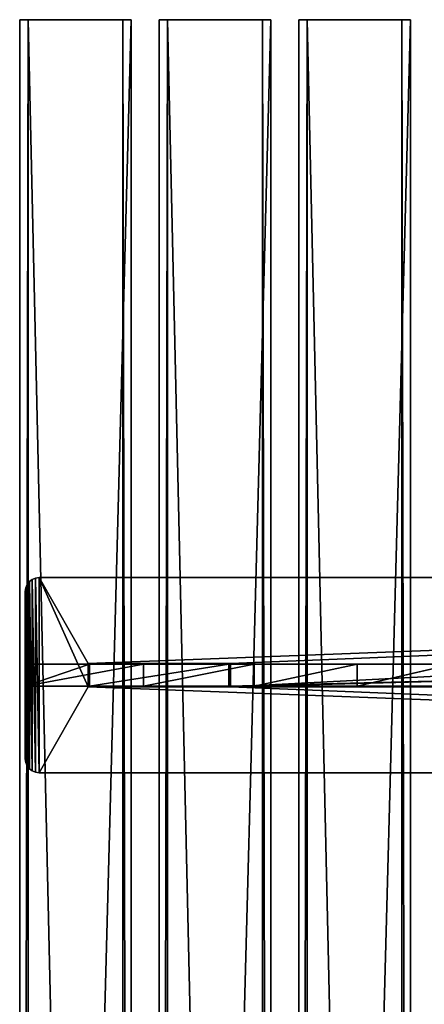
# Model space of a CAD drawing. Extents: x -1687 to 817, y -668 to 832.
# Tile 74 of 182: x -855 to -710, y 479 to 832. Entities that reach past the tile are written whole.
import ezdxf

# ---------------------------------------------------------------- set-up
doc = ezdxf.new("R2010")
doc.units = 0
doc.header["$LTSCALE"] = 25.4
doc.layers.get('0').update_dxf_attribs({"color": 13, "linetype": 'CONTINUOUS'})
doc.layers.add('STEEL', color=54, linetype='CONTINUOUS')
doc.layers.add('WOOD', color=253, linetype='CONTINUOUS')

# ---------------------------------------------------------------- blocks, each defined once
blk = doc.blocks.new('TWA001_00_01_01')
at = {"color": 0}
for p, q in [((-325.38, 715.17), (-375.38, 715.17)), ((-375.38, 715.17), (-375.38, 715.17, 8)), ((-375.38, 715.17), (-375.38, 710.17)), ((-375.38, 715.17), (-375.38, 715.17, 8)), ((-375.38, 715.17), (-375.38, 710.17)), ((-325.38, 715.17), (-375.38, 715.17)), ((-325.38, 710.17), (-325.38, 715.17)), ((-325.38, 715.17), (-325.38, 715.17, 8)), ((-325.38, 715.17), (-325.38, 715.17, 8)), ((-325.38, 710.17), (-325.38, 715.17)), ((-375.38, 710.17), (-695.38, 710.17)), ((-375.38, 710.17), (-695.38, 710.17)), ((-375.38, 710.17), (-375.38, 710.17, 8)), ((-375.38, 710.17), (-375.38, 710.17, 8)), ((-344.76, 671.59), (-302.38, 710.17)), ((-302.38, 710.17), (-344.76, 671.59, 8)), ((-302.38, 710.17), (-344.76, 671.59, 8)), ((-344.76, 671.59), (-302.38, 710.17)), ((-302.38, 710.17), (-325.38, 710.17)), ((-325.38, 710.17), (-325.38, 710.17, 8)), ((-325.38, 710.17), (-325.38, 710.17, 8)), ((-302.38, 710.17), (-325.38, 710.17)), ((-302.38, 710.17), (-302.38, 710.17, 8)), ((-302.38, 710.17), (-302.38, 710.17, 8)), ((-384.41, 632.28), (-344.76, 671.59)), ((-344.76, 671.59), (-384.41, 632.28, 8)), ((-344.76, 671.59), (-384.41, 632.28, 8)), ((-384.41, 632.28), (-344.76, 671.59)), ((-344.76, 671.59), (-344.76, 671.59, 8)), ((-344.76, 671.59), (-344.76, 671.59, 8)), ((-421.33, 592.23), (-384.41, 632.28)), ((-384.41, 632.28), (-421.33, 592.23, 8)), ((-384.41, 632.28), (-421.33, 592.23, 8)), ((-421.33, 592.23), (-384.41, 632.28)), ((-384.41, 632.28), (-384.41, 632.28, 8)), ((-384.41, 632.28), (-384.41, 632.28, 8)), ((-455.51, 551.46), (-421.33, 592.23)), ((-421.33, 592.23), (-455.51, 551.46, 8)), ((-421.33, 592.23), (-455.51, 551.46, 8)), ((-455.51, 551.46), (-421.33, 592.23)), ((-421.33, 592.23), (-421.33, 592.23, 8)), ((-421.33, 592.23), (-421.33, 592.23, 8))]:
    blk.add_line(p, q, dxfattribs=at)
at = {"color": 252}
mesh = blk.add_polyface(dxfattribs=at)
corners = [(-325.38, 715.17), (-375.38, 710.17), (-375.38, 715.17), (-344.76, 671.59), (-325.38, 710.17), (-302.38, 710.17), (-695.38, 715.17), (-745.38, 710.17), (-745.38, 715.17), (-699.63, 591.18), (-695.38, 710.17), (-639.18, 584.47), (-630.85, 582.67), (-623.1, 579.16), (-616.26, 574.08), (-610.66, 567.67), (-609.76, 566.36), (-608.88, 565.04), (-608.01, 563.7), (-603.87, 554.99), (-601.93, 545.54), (-541.64, 424.75), (-564.88, 381.06), (-585.39, 336.63), (-515.66, 467.72), (-486.95, 509.96), (-455.51, 551.46), (-421.33, 592.23), (-384.41, 632.28), (-785.59, 73.38), (-652.38, 5.17), (-788.38, 5.17), (-777.22, 140.42), (-763.27, 206.3), (-743.74, 271.02), (-718.62, 334.57), (-687.93, 396.97), (-651.66, 458.21), (-651.01, 54.72), (-646.91, 103.53), (-609.81, 518.28), (-640.08, 151.61), (-630.51, 198.96), (-618.2, 245.58), (-603.16, 291.47), (-604.99, 526.64), (-602.31, 535.9), (-1065.38, 715.17), (-1115.38, 710.17), (-1115.38, 715.17), (-1107.18, 675.08), (-1089.63, 666.69), (-1068.18, 658.45), (-1065.38, 710.17), (-1042.83, 650.36), (-1013.58, 642.43), (-980.43, 634.65), (-943.38, 627.02), (-902.43, 619.55), (-857.58, 612.23), (-808.83, 605.06), (-756.18, 598.04), (-1137.89, 705.65), (-1138.38, 710.17), (-1136.43, 701.17), (-1133.99, 696.73), (-1130.58, 692.32), (-1120.83, 683.62)]
mesh.append_faces([[corners[k] for k in face] for face in [(0, 1, 2), (3, 4, 5), (6, 7, 8), (29, 30, 31), (47, 48, 49), (48, 62, 63)]], dxfattribs={"vtx0": -1, "color": 252})
mesh.append_faces([[corners[k] for k in face] for face in [(9, 10, 11), (11, 1, 12), (12, 1, 13), (13, 1, 14), (14, 1, 15), (15, 1, 16), (16, 1, 17), (17, 1, 18), (18, 1, 19), (19, 1, 20), (21, 1, 24), (24, 1, 25), (25, 1, 26), (26, 1, 27), (27, 1, 28), (28, 1, 3), (30, 37, 38), (38, 37, 39), (39, 40, 41), (41, 40, 42), (42, 40, 43), (43, 40, 44), (44, 46, 23), (50, 47, 51), (51, 47, 52), (52, 53, 54), (54, 7, 55), (55, 7, 56), (56, 7, 57), (57, 7, 58), (58, 7, 59), (59, 7, 60), (60, 7, 61), (61, 7, 9), (62, 48, 64), (64, 48, 65), (65, 48, 66), (66, 48, 67), (67, 48, 50)]], dxfattribs={"vtx0": -1, "vtx1": -1, "color": 252})
mesh.append_faces([[corners[k] for k in face] for face in [(1, 0, 3), (7, 6, 9), (20, 1, 21), (48, 47, 50)]], dxfattribs={"vtx0": -1, "vtx1": -1, "vtx2": -1, "color": 252})
mesh.append_faces([[corners[k] for k in face] for face in [(3, 0, 4), (9, 6, 10), (11, 10, 1), (20, 21, 22), (20, 22, 23), (30, 29, 32), (30, 32, 33), (30, 33, 34), (30, 34, 35), (30, 35, 36), (30, 36, 37), (39, 37, 40), (44, 40, 45), (44, 45, 46), (23, 46, 20), (52, 47, 53), (54, 53, 7)]], dxfattribs={"vtx0": -1, "vtx2": -1, "color": 252})
mesh = blk.add_polyface(dxfattribs=at)
corners = [(-375.38, 715.17, 8), (-325.38, 715.17), (-375.38, 715.17), (-325.38, 715.17, 8)]
mesh.append_faces([[corners[k] for k in face] for face in [(0, 1, 2), (1, 0, 3)]], dxfattribs={"vtx0": -1, "color": 252})
mesh = blk.add_polyface(dxfattribs=at)
corners = [(-375.38, 715.17, 8), (-375.38, 710.17), (-375.38, 710.17, 8), (-375.38, 715.17)]
mesh.append_faces([[corners[k] for k in face] for face in [(0, 1, 2), (1, 0, 3)]], dxfattribs={"vtx0": -1, "color": 252})
mesh = blk.add_polyface(dxfattribs=at)
corners = [(-325.38, 715.17), (-325.38, 710.17, 8), (-325.38, 710.17), (-325.38, 715.17, 8)]
mesh.append_faces([[corners[k] for k in face] for face in [(0, 1, 2), (1, 0, 3)]], dxfattribs={"vtx0": -1, "color": 252})
mesh = blk.add_polyface(dxfattribs=at)
corners = [(-695.38, 710.17, 8), (-375.38, 710.17), (-695.38, 710.17), (-375.38, 710.17, 8)]
mesh.append_faces([[corners[k] for k in face] for face in [(0, 1, 2), (1, 0, 3)]], dxfattribs={"vtx0": -1, "color": 252})
mesh = blk.add_polyface(dxfattribs=at)
corners = [(-344.76, 671.59, 8), (-344.76, 671.59), (-302.38, 710.17)]
mesh.append_faces([[corners[k] for k in face] for face in [(0, 1, 2)]], dxfattribs={"color": 252})
mesh = blk.add_polyface(dxfattribs=at)
corners = [(-302.38, 710.17, 8), (-344.76, 671.59, 8), (-302.38, 710.17)]
mesh.append_faces([[corners[k] for k in face] for face in [(0, 1, 2)]], dxfattribs={"color": 252})
mesh = blk.add_polyface(dxfattribs=at)
corners = [(-325.38, 710.17, 8), (-302.38, 710.17), (-325.38, 710.17), (-302.38, 710.17, 8)]
mesh.append_faces([[corners[k] for k in face] for face in [(0, 1, 2), (1, 0, 3)]], dxfattribs={"vtx0": -1, "color": 252})
mesh = blk.add_polyface(dxfattribs=at)
corners = [(-384.41, 632.28, 8), (-384.41, 632.28), (-344.76, 671.59)]
mesh.append_faces([[corners[k] for k in face] for face in [(0, 1, 2)]], dxfattribs={"color": 252})
mesh = blk.add_polyface(dxfattribs=at)
corners = [(-384.41, 632.28, 8), (-344.76, 671.59), (-344.76, 671.59, 8)]
mesh.append_faces([[corners[k] for k in face] for face in [(0, 1, 2)]], dxfattribs={"color": 252})
mesh = blk.add_polyface(dxfattribs=at)
corners = [(-384.41, 632.28), (-421.33, 592.23, 8), (-421.33, 592.23)]
mesh.append_faces([[corners[k] for k in face] for face in [(0, 1, 2)]], dxfattribs={"color": 252})
mesh = blk.add_polyface(dxfattribs=at)
corners = [(-384.41, 632.28, 8), (-421.33, 592.23, 8), (-384.41, 632.28)]
mesh.append_faces([[corners[k] for k in face] for face in [(0, 1, 2)]], dxfattribs={"color": 252})
mesh = blk.add_polyface(dxfattribs=at)
corners = [(-421.33, 592.23), (-455.51, 551.46, 8), (-455.51, 551.46)]
mesh.append_faces([[corners[k] for k in face] for face in [(0, 1, 2)]], dxfattribs={"color": 252})
mesh = blk.add_polyface(dxfattribs=at)
corners = [(-421.33, 592.23, 8), (-455.51, 551.46, 8), (-421.33, 592.23)]
mesh.append_faces([[corners[k] for k in face] for face in [(0, 1, 2)]], dxfattribs={"color": 252})
blk = doc.blocks.new('TWA001_00_01_03')
at = {"color": 0}
for p, q in [((-1137.71, 1231.47), (-1136.92, 1232.51)), ((-1136.92, 1232.51, 5), (-1137.71, 1231.47, 5)), ((-1136.92, 1232.51), (-1137.71, 1231.47, 5)), ((-1136.92, 1232.51, 5), (-1137.71, 1231.47, 5)), ((-1136.92, 1232.51), (-1137.71, 1231.47, 5)), ((-1137.71, 1231.47), (-1136.92, 1232.51)), ((-1136.92, 1232.51), (-1135.88, 1233.3)), ((-1135.88, 1233.3, 5), (-1136.92, 1232.51, 5)), ((-1135.88, 1233.3), (-1136.92, 1232.51, 5)), ((-1135.88, 1233.3, 5), (-1136.92, 1232.51, 5)), ((-1135.88, 1233.3), (-1136.92, 1232.51, 5)), ((-1136.92, 1232.51), (-1135.88, 1233.3)), ((-1136.92, 1232.51), (-1136.92, 1232.51, 5)), ((-1136.92, 1232.51), (-1136.92, 1232.51, 5)), ((-1135.88, 1233.3), (-1134.67, 1233.8)), ((-1134.67, 1233.8, 5), (-1135.88, 1233.3, 5)), ((-1134.67, 1233.8), (-1135.88, 1233.3, 5)), ((-1134.67, 1233.8, 5), (-1135.88, 1233.3, 5)), ((-1134.67, 1233.8), (-1135.88, 1233.3, 5)), ((-1135.88, 1233.3), (-1134.67, 1233.8)), ((-1135.88, 1233.3), (-1135.88, 1233.3, 5)), ((-1135.88, 1233.3), (-1135.88, 1233.3, 5)), ((-1134.67, 1233.8), (-1133.38, 1233.97)), ((-1133.38, 1233.97, 5), (-1134.67, 1233.8, 5)), ((-1133.38, 1233.97), (-1134.67, 1233.8, 5)), ((-1133.38, 1233.97, 5), (-1134.67, 1233.8, 5)), ((-1133.38, 1233.97), (-1134.67, 1233.8, 5)), ((-1134.67, 1233.8), (-1133.38, 1233.97)), ((-1134.67, 1233.8), (-1134.67, 1233.8, 5)), ((-1134.67, 1233.8), (-1134.67, 1233.8, 5)), ((-1133.38, 1233.97), (-307.38, 1233.97)), ((-307.38, 1233.97, 5), (-1133.38, 1233.97, 5)), ((-1133.38, 1233.97), (-307.38, 1233.97)), ((-1133.38, 1233.97), (-1133.38, 1233.97, 5)), ((-307.38, 1233.97, 5), (-1133.38, 1233.97, 5)), ((-1133.38, 1233.97), (-1133.38, 1233.97, 5)), ((-1138.38, 1228.97), (-1138.21, 1230.26)), ((-1138.21, 1230.26, 5), (-1138.38, 1228.97, 5)), ((-1138.21, 1230.26), (-1138.38, 1228.97, 5)), ((-1138.21, 1230.26, 5), (-1138.38, 1228.97, 5)), ((-1138.21, 1230.26), (-1138.38, 1228.97, 5)), ((-1138.38, 1228.97), (-1138.21, 1230.26)), ((-1138.38, 1168.97), (-1138.38, 1228.97)), ((-1138.38, 1228.97, 5), (-1138.38, 1168.97, 5)), ((-1138.38, 1228.97), (-1138.38, 1228.97, 5)), ((-1138.38, 1168.97), (-1138.38, 1228.97)), ((-1138.38, 1228.97, 5), (-1138.38, 1168.97, 5)), ((-1138.38, 1228.97), (-1138.38, 1228.97, 5)), ((-1138.21, 1230.26), (-1137.71, 1231.47)), ((-1137.71, 1231.47, 5), (-1138.21, 1230.26, 5)), ((-1137.71, 1231.47), (-1138.21, 1230.26, 5)), ((-1137.71, 1231.47, 5), (-1138.21, 1230.26, 5)), ((-1137.71, 1231.47), (-1138.21, 1230.26, 5)), ((-1138.21, 1230.26), (-1137.71, 1231.47)), ((-1138.21, 1230.26), (-1138.21, 1230.26, 5)), ((-1138.21, 1230.26), (-1138.21, 1230.26, 5)), ((-1137.71, 1231.47), (-1137.71, 1231.47, 5)), ((-1137.71, 1231.47), (-1137.71, 1231.47, 5)), ((-1064.88, 1203.17), (-1115.88, 1203.17)), ((-1115.88, 1203.17), (-1115.88, 1194.77)), ((-1115.88, 1194.77, 5), (-1115.88, 1203.17, 5)), ((-1115.88, 1203.17, 5), (-1064.88, 1203.17, 5)), ((-1115.88, 1203.17, 5), (-1064.88, 1203.17, 5)), ((-1115.88, 1203.17, 5), (-1115.88, 1203.17)), ((-1064.88, 1203.17), (-1115.88, 1203.17)), ((-1115.88, 1194.77, 5), (-1115.88, 1203.17, 5)), ((-1115.88, 1203.17), (-1115.88, 1194.77)), ((-1115.88, 1203.17, 5), (-1115.88, 1203.17)), ((-1064.88, 1194.77), (-1064.88, 1203.17)), ((-1064.88, 1203.17, 5), (-1064.88, 1194.77, 5)), ((-1064.88, 1203.17, 5), (-1064.88, 1194.77, 5)), ((-1064.88, 1203.17, 5), (-1064.88, 1203.17)), ((-1064.88, 1194.77), (-1064.88, 1203.17)), ((-1064.88, 1203.17, 5), (-1064.88, 1203.17)), ((-1115.88, 1194.77), (-1064.88, 1194.77)), ((-1064.88, 1194.77, 5), (-1115.88, 1194.77, 5)), ((-1115.88, 1194.77, 5), (-1115.88, 1194.77)), ((-1064.88, 1194.77, 5), (-1115.88, 1194.77, 5)), ((-1115.88, 1194.77), (-1064.88, 1194.77)), ((-1115.88, 1194.77, 5), (-1115.88, 1194.77)), ((-1064.88, 1194.77), (-1064.88, 1194.77, 5)), ((-1064.88, 1194.77), (-1064.88, 1194.77, 5)), ((-1138.21, 1167.68), (-1138.38, 1168.97)), ((-1138.38, 1168.97, 5), (-1138.21, 1167.68, 5)), ((-1138.38, 1168.97), (-1138.38, 1168.97, 5)), ((-1138.38, 1168.97), (-1138.38, 1168.97, 5)), ((-1138.38, 1168.97), (-1138.21, 1167.68, 5)), ((-1138.38, 1168.97, 5), (-1138.21, 1167.68, 5)), ((-1138.38, 1168.97), (-1138.21, 1167.68, 5)), ((-1138.21, 1167.68), (-1138.38, 1168.97)), ((-1137.71, 1166.47), (-1138.21, 1167.68)), ((-1138.21, 1167.68, 5), (-1137.71, 1166.47, 5)), ((-1138.21, 1167.68), (-1138.21, 1167.68, 5)), ((-1138.21, 1167.68), (-1138.21, 1167.68, 5)), ((-1138.21, 1167.68), (-1137.71, 1166.47, 5)), ((-1138.21, 1167.68, 5), (-1137.71, 1166.47, 5)), ((-1138.21, 1167.68), (-1137.71, 1166.47, 5)), ((-1137.71, 1166.47), (-1138.21, 1167.68)), ((-1136.92, 1165.43), (-1137.71, 1166.47)), ((-1137.71, 1166.47, 5), (-1136.92, 1165.43, 5)), ((-1137.71, 1166.47), (-1137.71, 1166.47, 5)), ((-1137.71, 1166.47), (-1137.71, 1166.47, 5)), ((-1137.71, 1166.47), (-1136.92, 1165.43, 5)), ((-1137.71, 1166.47, 5), (-1136.92, 1165.43, 5)), ((-1137.71, 1166.47), (-1136.92, 1165.43, 5)), ((-1136.92, 1165.43), (-1137.71, 1166.47)), ((-1135.88, 1164.64), (-1136.92, 1165.43)), ((-1136.92, 1165.43, 5), (-1135.88, 1164.64, 5)), ((-1136.92, 1165.43), (-1136.92, 1165.43, 5)), ((-1136.92, 1165.43), (-1136.92, 1165.43, 5)), ((-1136.92, 1165.43), (-1135.88, 1164.64, 5)), ((-1136.92, 1165.43, 5), (-1135.88, 1164.64, 5)), ((-1136.92, 1165.43), (-1135.88, 1164.64, 5)), ((-1135.88, 1164.64), (-1136.92, 1165.43)), ((-1134.67, 1164.14), (-1135.88, 1164.64)), ((-1135.88, 1164.64, 5), (-1134.67, 1164.14, 5)), ((-1135.88, 1164.64), (-1135.88, 1164.64, 5)), ((-1135.88, 1164.64), (-1135.88, 1164.64, 5)), ((-1135.88, 1164.64), (-1134.67, 1164.14, 5)), ((-1135.88, 1164.64, 5), (-1134.67, 1164.14, 5)), ((-1135.88, 1164.64), (-1134.67, 1164.14, 5)), ((-1134.67, 1164.14), (-1135.88, 1164.64)), ((-1133.38, 1163.97), (-1134.67, 1164.14)), ((-1134.67, 1164.14, 5), (-1133.38, 1163.97, 5)), ((-1134.67, 1164.14), (-1134.67, 1164.14, 5)), ((-1134.67, 1164.14), (-1134.67, 1164.14, 5)), ((-1134.67, 1164.14), (-1133.38, 1163.97, 5)), ((-1134.67, 1164.14, 5), (-1133.38, 1163.97, 5)), ((-1134.67, 1164.14), (-1133.38, 1163.97, 5)), ((-1133.38, 1163.97), (-1134.67, 1164.14)), ((-307.38, 1163.97), (-1133.38, 1163.97)), ((-1133.38, 1163.97, 5), (-307.38, 1163.97, 5)), ((-1133.38, 1163.97), (-1133.38, 1163.97, 5)), ((-307.38, 1163.97), (-1133.38, 1163.97)), ((-1133.38, 1163.97, 5), (-307.38, 1163.97, 5)), ((-1133.38, 1163.97), (-1133.38, 1163.97, 5))]:
    blk.add_line(p, q, dxfattribs=at)
at = {"color": 252}
mesh = blk.add_polyface(dxfattribs=at)
corners = [(-1138.21, 1230.26), (-1138.38, 1168.97), (-1138.38, 1228.97), (-1138.21, 1167.68), (-1137.71, 1231.47), (-1137.71, 1166.47), (-1136.92, 1232.51), (-1136.92, 1165.43), (-1135.88, 1233.3), (-1135.88, 1164.64), (-1134.67, 1233.8), (-1134.67, 1164.14), (-1133.38, 1233.97), (-1133.38, 1163.97), (-1115.88, 1203.17), (-307.38, 1233.97), (-1064.88, 1203.17), (-745.88, 1203.17), (-694.88, 1203.17), (-694.88, 1194.77), (-375.88, 1203.17), (-324.88, 1203.17), (-1115.88, 1194.77), (-307.38, 1163.97), (-1064.88, 1194.77), (-745.88, 1194.77), (-375.88, 1194.77), (-324.88, 1194.77), (-306.09, 1233.8), (-306.09, 1164.14), (-304.88, 1233.3), (-304.88, 1164.64), (-303.84, 1232.51), (-303.84, 1165.43), (-303.05, 1231.47), (-303.05, 1166.47), (-302.55, 1230.26), (-302.55, 1167.68), (-302.38, 1228.97), (-302.38, 1168.97)]
mesh.append_faces([[corners[k] for k in face] for face in [(0, 1, 2), (37, 38, 39)]], dxfattribs={"vtx0": -1, "color": 252})
mesh.append_faces([[corners[k] for k in face] for face in [(1, 0, 3), (3, 4, 5), (5, 6, 7), (7, 8, 9), (9, 10, 11), (11, 12, 13), (14, 15, 16), (17, 15, 18), (18, 15, 19), (20, 15, 21), (13, 22, 23), (22, 13, 14), (25, 16, 17), (26, 19, 20), (23, 28, 29), (29, 30, 31), (31, 32, 33), (33, 34, 35), (35, 36, 37)]], dxfattribs={"vtx0": -1, "vtx1": -1, "color": 252})
mesh.append_faces([[corners[k] for k in face] for face in [(13, 12, 14), (16, 15, 17), (19, 15, 20), (23, 16, 25), (23, 19, 26), (23, 21, 15)]], dxfattribs={"vtx0": -1, "vtx1": -1, "vtx2": -1, "color": 252})
mesh.append_faces([[corners[k] for k in face] for face in [(3, 0, 4), (5, 4, 6), (7, 6, 8), (9, 8, 10), (11, 10, 12), (14, 12, 15), (23, 22, 24), (23, 24, 16), (23, 25, 19), (23, 26, 27), (23, 27, 21), (23, 15, 28), (29, 28, 30), (31, 30, 32), (33, 32, 34), (35, 34, 36), (37, 36, 38)]], dxfattribs={"vtx0": -1, "vtx2": -1, "color": 252})
mesh = blk.add_polyface(dxfattribs=at)
corners = [(-307.38, 1163.97, 5), (-1115.88, 1194.77, 5), (-1133.38, 1163.97, 5), (-1064.88, 1194.77, 5), (-1064.88, 1203.17, 5), (-745.88, 1194.77, 5), (-694.88, 1194.77, 5), (-694.88, 1203.17, 5), (-375.88, 1194.77, 5), (-324.88, 1194.77, 5), (-324.88, 1203.17, 5), (-307.38, 1233.97, 5), (-306.09, 1233.8, 5), (-306.09, 1164.14, 5), (-304.88, 1233.3, 5), (-304.88, 1164.64, 5), (-303.84, 1232.51, 5), (-303.84, 1165.43, 5), (-303.05, 1231.47, 5), (-303.05, 1166.47, 5), (-302.55, 1230.26, 5), (-302.55, 1167.68, 5), (-302.38, 1228.97, 5), (-302.38, 1168.97, 5), (-1138.38, 1168.97, 5), (-1138.21, 1230.26, 5), (-1138.38, 1228.97, 5), (-1138.21, 1167.68, 5), (-1137.71, 1231.47, 5), (-1137.71, 1166.47, 5), (-1136.92, 1232.51, 5), (-1136.92, 1165.43, 5), (-1135.88, 1233.3, 5), (-1135.88, 1164.64, 5), (-1134.67, 1233.8, 5), (-1134.67, 1164.14, 5), (-1133.38, 1233.97, 5), (-1115.88, 1203.17, 5), (-745.88, 1203.17, 5), (-375.88, 1203.17, 5)]
mesh.append_faces([[corners[k] for k in face] for face in [(22, 21, 23), (24, 25, 26)]], dxfattribs={"vtx0": -1, "color": 252})
mesh.append_faces([[corners[k] for k in face] for face in [(0, 1, 2), (1, 0, 3), (3, 0, 4), (5, 0, 6), (6, 0, 7), (8, 0, 9), (9, 0, 10), (11, 0, 12), (12, 13, 14), (14, 15, 16), (16, 17, 18), (18, 19, 20), (20, 21, 22), (25, 27, 28), (28, 29, 30), (30, 31, 32), (32, 33, 34), (34, 35, 36), (36, 37, 11), (37, 2, 1), (38, 4, 5), (39, 7, 8)]], dxfattribs={"vtx0": -1, "vtx1": -1, "color": 252})
mesh.append_faces([[corners[k] for k in face] for face in [(4, 0, 5), (7, 0, 8), (10, 0, 11), (36, 2, 37), (11, 4, 38), (11, 7, 39)]], dxfattribs={"vtx0": -1, "vtx1": -1, "vtx2": -1, "color": 252})
mesh.append_faces([[corners[k] for k in face] for face in [(12, 0, 13), (14, 13, 15), (16, 15, 17), (18, 17, 19), (20, 19, 21), (25, 24, 27), (28, 27, 29), (30, 29, 31), (32, 31, 33), (34, 33, 35), (36, 35, 2), (11, 37, 4), (11, 38, 7), (11, 39, 10)]], dxfattribs={"vtx0": -1, "vtx2": -1, "color": 252})
mesh = blk.add_polyface(dxfattribs=at)
corners = [(-1136.92, 1232.51), (-1137.71, 1231.47, 5), (-1136.92, 1232.51, 5)]
mesh.append_faces([[corners[k] for k in face] for face in [(0, 1, 2)]], dxfattribs={"color": 252})
mesh = blk.add_polyface(dxfattribs=at)
corners = [(-1136.92, 1232.51), (-1137.71, 1231.47), (-1137.71, 1231.47, 5)]
mesh.append_faces([[corners[k] for k in face] for face in [(0, 1, 2)]], dxfattribs={"color": 252})
mesh = blk.add_polyface(dxfattribs=at)
corners = [(-1135.88, 1233.3, 5), (-1135.88, 1233.3), (-1136.92, 1232.51, 5)]
mesh.append_faces([[corners[k] for k in face] for face in [(0, 1, 2)]], dxfattribs={"color": 252})
mesh = blk.add_polyface(dxfattribs=at)
corners = [(-1136.92, 1232.51, 5), (-1135.88, 1233.3), (-1136.92, 1232.51)]
mesh.append_faces([[corners[k] for k in face] for face in [(0, 1, 2)]], dxfattribs={"color": 252})
mesh = blk.add_polyface(dxfattribs=at)
corners = [(-1134.67, 1233.8, 5), (-1134.67, 1233.8), (-1135.88, 1233.3, 5)]
mesh.append_faces([[corners[k] for k in face] for face in [(0, 1, 2)]], dxfattribs={"color": 252})
mesh = blk.add_polyface(dxfattribs=at)
corners = [(-1135.88, 1233.3, 5), (-1134.67, 1233.8), (-1135.88, 1233.3)]
mesh.append_faces([[corners[k] for k in face] for face in [(0, 1, 2)]], dxfattribs={"color": 252})
mesh = blk.add_polyface(dxfattribs=at)
corners = [(-1133.38, 1233.97, 5), (-1133.38, 1233.97), (-1134.67, 1233.8, 5)]
mesh.append_faces([[corners[k] for k in face] for face in [(0, 1, 2)]], dxfattribs={"color": 252})
mesh = blk.add_polyface(dxfattribs=at)
corners = [(-1134.67, 1233.8, 5), (-1133.38, 1233.97), (-1134.67, 1233.8)]
mesh.append_faces([[corners[k] for k in face] for face in [(0, 1, 2)]], dxfattribs={"color": 252})
mesh = blk.add_polyface(dxfattribs=at)
corners = [(-1133.38, 1233.97, 5), (-307.38, 1233.97), (-1133.38, 1233.97), (-307.38, 1233.97, 5)]
mesh.append_faces([[corners[k] for k in face] for face in [(0, 1, 2), (1, 0, 3)]], dxfattribs={"vtx0": -1, "color": 252})
mesh = blk.add_polyface(dxfattribs=at)
corners = [(-1138.21, 1230.26), (-1138.38, 1228.97, 5), (-1138.21, 1230.26, 5)]
mesh.append_faces([[corners[k] for k in face] for face in [(0, 1, 2)]], dxfattribs={"color": 252})
mesh = blk.add_polyface(dxfattribs=at)
corners = [(-1138.21, 1230.26), (-1138.38, 1228.97), (-1138.38, 1228.97, 5)]
mesh.append_faces([[corners[k] for k in face] for face in [(0, 1, 2)]], dxfattribs={"color": 252})
mesh = blk.add_polyface(dxfattribs=at)
corners = [(-1138.38, 1228.97, 5), (-1138.38, 1168.97), (-1138.38, 1168.97, 5), (-1138.38, 1228.97)]
mesh.append_faces([[corners[k] for k in face] for face in [(0, 1, 2), (1, 0, 3)]], dxfattribs={"vtx0": -1, "color": 252})
mesh = blk.add_polyface(dxfattribs=at)
corners = [(-1137.71, 1231.47), (-1138.21, 1230.26, 5), (-1137.71, 1231.47, 5)]
mesh.append_faces([[corners[k] for k in face] for face in [(0, 1, 2)]], dxfattribs={"color": 252})
mesh = blk.add_polyface(dxfattribs=at)
corners = [(-1137.71, 1231.47), (-1138.21, 1230.26), (-1138.21, 1230.26, 5)]
mesh.append_faces([[corners[k] for k in face] for face in [(0, 1, 2)]], dxfattribs={"color": 252})
mesh = blk.add_polyface(dxfattribs=at)
corners = [(-1064.88, 1203.17, 5), (-1115.88, 1203.17), (-1064.88, 1203.17), (-1115.88, 1203.17, 5)]
mesh.append_faces([[corners[k] for k in face] for face in [(0, 1, 2), (1, 0, 3)]], dxfattribs={"vtx0": -1, "color": 252})
mesh = blk.add_polyface(dxfattribs=at)
corners = [(-1115.88, 1203.17), (-1115.88, 1194.77, 5), (-1115.88, 1194.77), (-1115.88, 1203.17, 5)]
mesh.append_faces([[corners[k] for k in face] for face in [(0, 1, 2), (1, 0, 3)]], dxfattribs={"vtx0": -1, "color": 252})
mesh = blk.add_polyface(dxfattribs=at)
corners = [(-1064.88, 1203.17, 5), (-1064.88, 1194.77), (-1064.88, 1194.77, 5), (-1064.88, 1203.17)]
mesh.append_faces([[corners[k] for k in face] for face in [(0, 1, 2), (1, 0, 3)]], dxfattribs={"vtx0": -1, "color": 252})
mesh = blk.add_polyface(dxfattribs=at)
corners = [(-1115.88, 1194.77, 5), (-1064.88, 1194.77), (-1115.88, 1194.77), (-1064.88, 1194.77, 5)]
mesh.append_faces([[corners[k] for k in face] for face in [(0, 1, 2), (1, 0, 3)]], dxfattribs={"vtx0": -1, "color": 252})
mesh = blk.add_polyface(dxfattribs=at)
corners = [(-1138.38, 1168.97), (-1138.21, 1167.68, 5), (-1138.38, 1168.97, 5)]
mesh.append_faces([[corners[k] for k in face] for face in [(0, 1, 2)]], dxfattribs={"color": 252})
mesh = blk.add_polyface(dxfattribs=at)
corners = [(-1138.38, 1168.97), (-1138.21, 1167.68), (-1138.21, 1167.68, 5)]
mesh.append_faces([[corners[k] for k in face] for face in [(0, 1, 2)]], dxfattribs={"color": 252})
mesh = blk.add_polyface(dxfattribs=at)
corners = [(-1138.21, 1167.68), (-1137.71, 1166.47, 5), (-1138.21, 1167.68, 5)]
mesh.append_faces([[corners[k] for k in face] for face in [(0, 1, 2)]], dxfattribs={"color": 252})
mesh = blk.add_polyface(dxfattribs=at)
corners = [(-1138.21, 1167.68), (-1137.71, 1166.47), (-1137.71, 1166.47, 5)]
mesh.append_faces([[corners[k] for k in face] for face in [(0, 1, 2)]], dxfattribs={"color": 252})
mesh = blk.add_polyface(dxfattribs=at)
corners = [(-1137.71, 1166.47), (-1136.92, 1165.43, 5), (-1137.71, 1166.47, 5)]
mesh.append_faces([[corners[k] for k in face] for face in [(0, 1, 2)]], dxfattribs={"color": 252})
mesh = blk.add_polyface(dxfattribs=at)
corners = [(-1137.71, 1166.47), (-1136.92, 1165.43), (-1136.92, 1165.43, 5)]
mesh.append_faces([[corners[k] for k in face] for face in [(0, 1, 2)]], dxfattribs={"color": 252})
mesh = blk.add_polyface(dxfattribs=at)
corners = [(-1136.92, 1165.43, 5), (-1136.92, 1165.43), (-1135.88, 1164.64, 5)]
mesh.append_faces([[corners[k] for k in face] for face in [(0, 1, 2)]], dxfattribs={"color": 252})
mesh = blk.add_polyface(dxfattribs=at)
corners = [(-1135.88, 1164.64, 5), (-1136.92, 1165.43), (-1135.88, 1164.64)]
mesh.append_faces([[corners[k] for k in face] for face in [(0, 1, 2)]], dxfattribs={"color": 252})
mesh = blk.add_polyface(dxfattribs=at)
corners = [(-1135.88, 1164.64, 5), (-1135.88, 1164.64), (-1134.67, 1164.14, 5)]
mesh.append_faces([[corners[k] for k in face] for face in [(0, 1, 2)]], dxfattribs={"color": 252})
mesh = blk.add_polyface(dxfattribs=at)
corners = [(-1134.67, 1164.14, 5), (-1135.88, 1164.64), (-1134.67, 1164.14)]
mesh.append_faces([[corners[k] for k in face] for face in [(0, 1, 2)]], dxfattribs={"color": 252})
mesh = blk.add_polyface(dxfattribs=at)
corners = [(-1134.67, 1164.14, 5), (-1134.67, 1164.14), (-1133.38, 1163.97, 5)]
mesh.append_faces([[corners[k] for k in face] for face in [(0, 1, 2)]], dxfattribs={"color": 252})
mesh = blk.add_polyface(dxfattribs=at)
corners = [(-1133.38, 1163.97, 5), (-1134.67, 1164.14), (-1133.38, 1163.97)]
mesh.append_faces([[corners[k] for k in face] for face in [(0, 1, 2)]], dxfattribs={"color": 252})
mesh = blk.add_polyface(dxfattribs=at)
corners = [(-307.38, 1163.97, 5), (-1133.38, 1163.97), (-307.38, 1163.97), (-1133.38, 1163.97, 5)]
mesh.append_faces([[corners[k] for k in face] for face in [(0, 1, 2), (1, 0, 3)]], dxfattribs={"vtx0": -1, "color": 252})
blk = doc.blocks.new('TWA001_00_01')
at = {"color": 0}
blk.add_blockref('TWA001_00_01_01', (590.99, -360.97, 836), dxfattribs=at)
at = {"color": 0, "extrusion": (0, -1, 0), "rotation": 179.9999999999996}
blk.add_blockref('TWA001_00_01_03', (-849.77, 2038.97, -354.2), dxfattribs=at)
blk = doc.blocks.new('TWA001_00_03_01_DOMY_LNA_O')
at = {"color": 0}
for p, q in [((0, 40, -3), (-1500, 40, -3)), ((-1500, 40, -3), (-1500, 37)), ((0, 40, -37), (-1500, 40, -37)), ((-1500, 40, -37), (-1500, 40, -3)), ((0, 40, -3), (-1500, 40, -3)), ((-1500, 37, -40), (-1500, 40, -37)), ((0, 40, -37), (-1500, 40, -37)), ((-1500, 40, -3), (-1500, 37)), ((-1500, 40, -37), (-1500, 40, -3)), ((-1500, 37, -40), (-1500, 40, -37)), ((0, 37), (-1500, 37)), ((-1500, 37), (-1500, 0)), ((0, 37), (-1500, 37)), ((0, 37, -40), (-1500, 37, -40)), ((-1500, 0, -40), (-1500, 37, -40)), ((0, 37, -40), (-1500, 37, -40)), ((-1500, 37), (-1500, 0)), ((-1500, 0, -40), (-1500, 37, -40)), ((-1500, 0), (0, 0)), ((0, 0, -40), (-1500, 0, -40)), ((-1500, 0), (0, 0)), ((-1500, 0), (-1500, 0, -40)), ((0, 0, -40), (-1500, 0, -40)), ((-1500, 0), (-1500, 0, -40))]:
    blk.add_line(p, q, dxfattribs=at)
at = {"color": 7}
mesh = blk.add_polyface(dxfattribs=at)
corners = [(0, 37), (-1500, 40, -3), (-1500, 37), (0, 40, -3)]
mesh.append_faces([[corners[k] for k in face] for face in [(0, 1, 2), (1, 0, 3)]], dxfattribs={"vtx0": -1, "color": 7})
mesh = blk.add_polyface(dxfattribs=at)
corners = [(-1500, 40, -3), (0, 40, -37), (-1500, 40, -37), (0, 40, -3)]
mesh.append_faces([[corners[k] for k in face] for face in [(0, 1, 2), (1, 0, 3)]], dxfattribs={"vtx0": -1, "color": 7})
mesh = blk.add_polyface(dxfattribs=at)
corners = [(-1500, 40, -37), (0, 37, -40), (-1500, 37, -40), (0, 40, -37)]
mesh.append_faces([[corners[k] for k in face] for face in [(0, 1, 2), (1, 0, 3)]], dxfattribs={"vtx0": -1, "color": 7})
mesh = blk.add_polyface(dxfattribs=at)
corners = [(-1500, 37), (-1500, 0, -40), (-1500, 0), (-1500, 37, -40), (-1500, 40, -3), (-1500, 40, -37)]
mesh.append_faces([[corners[k] for k in face] for face in [(0, 1, 2), (3, 4, 5)]], dxfattribs={"vtx0": -1, "color": 7})
mesh.append_faces([[corners[k] for k in face] for face in [(1, 0, 3)]], dxfattribs={"vtx0": -1, "vtx1": -1, "color": 7})
mesh.append_faces([[corners[k] for k in face] for face in [(3, 0, 4)]], dxfattribs={"vtx0": -1, "vtx2": -1, "color": 7})
mesh = blk.add_polyface(dxfattribs=at)
corners = [(0, 0), (-1500, 37), (-1500, 0), (0, 37)]
mesh.append_faces([[corners[k] for k in face] for face in [(0, 1, 2), (1, 0, 3)]], dxfattribs={"vtx0": -1, "color": 7})
mesh = blk.add_polyface(dxfattribs=at)
corners = [(0, 37, -40), (-1500, 0, -40), (-1500, 37, -40), (0, 0, -40)]
mesh.append_faces([[corners[k] for k in face] for face in [(0, 1, 2), (1, 0, 3)]], dxfattribs={"vtx0": -1, "color": 7})
mesh = blk.add_polyface(dxfattribs=at)
corners = [(0, 0), (-1500, 0, -40), (0, 0, -40), (-1500, 0)]
mesh.append_faces([[corners[k] for k in face] for face in [(0, 1, 2), (1, 0, 3)]], dxfattribs={"vtx0": -1, "color": 7})

msp = doc.modelspace()

# ---------------------------------------------------------------- block references
at = {"layer": 'STEEL', "color": 0, "extrusion": (-9.70299e-29, 1, -1.14492e-16), "rotation": 359.9999999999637}
msp.add_blockref('TWA001_00_01', (564.31, 1480.8, -243.18), dxfattribs=at)
at = {"layer": 'WOOD', "color": 0, "extrusion": (-1, 6.0723e-17, 3.33067e-16)}
for p in [(668.18, 1835, 854.92), (668.18, 1835, 804.92), (668.18, 1835, 754.92)]:
    msp.add_blockref('TWA001_00_03_01_DOMY_LNA_O', p, dxfattribs=at)

doc.saveas('drawing.dxf')
